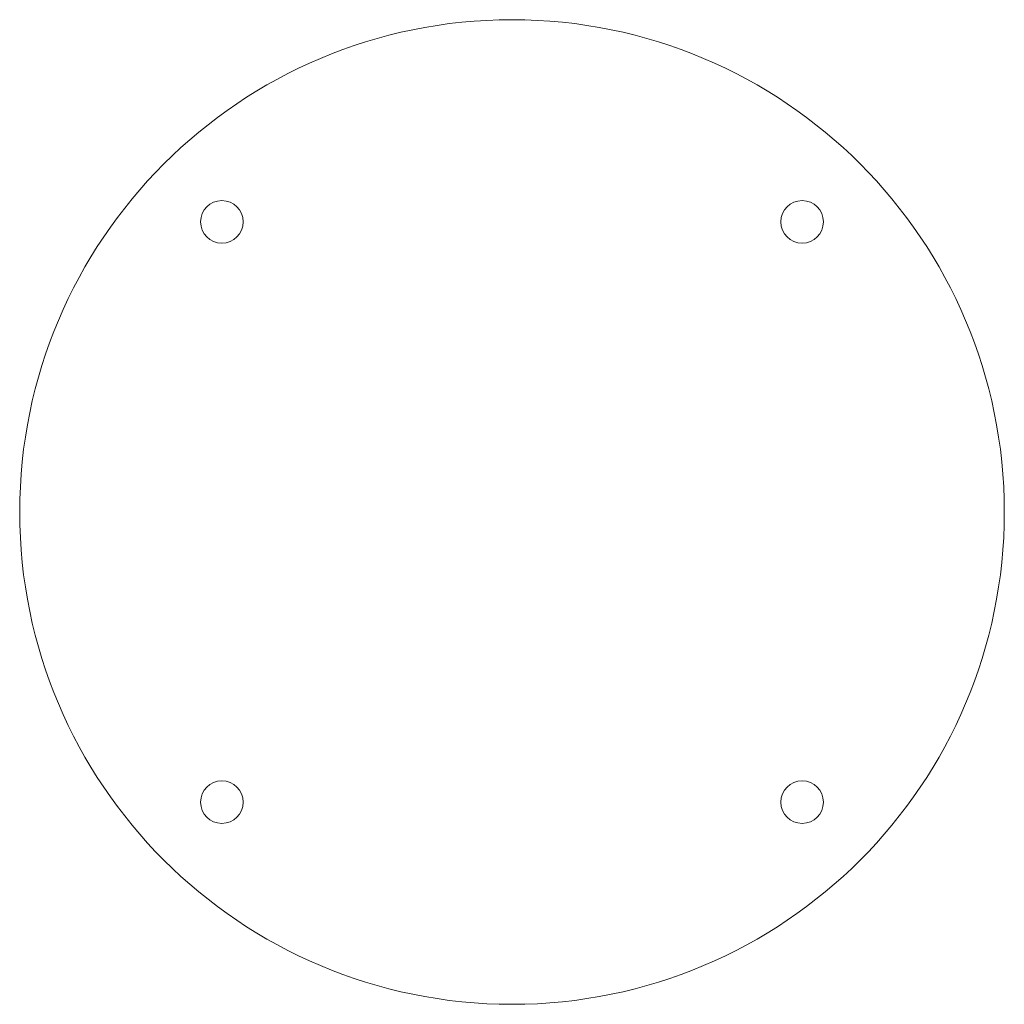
# Model space of a CAD drawing. Header units: inches. Extents: x 0.14 to 6.14, y 0.14 to 6.14.
import ezdxf

# ---------------------------------------------------------------- set-up
doc = ezdxf.new("R2010")
doc.units = ezdxf.units.IN
doc.header["$MEASUREMENT"] = 0

msp = doc.modelspace()

# ---------------------------------------------------------------- linework, layer by layer
at = {"color": 7, "linetype": 'Continuous', "lineweight": 15}
for centre, radius in [((3.1383, 3.1396), 3), ((1.3705, 4.9074), 0.13), ((4.906, 4.9074), 0.13), ((1.3705, 1.3719), 0.13), ((4.906, 1.3719), 0.13)]:
    msp.add_circle(centre, radius, dxfattribs=at)

doc.saveas('drawing.dxf')
